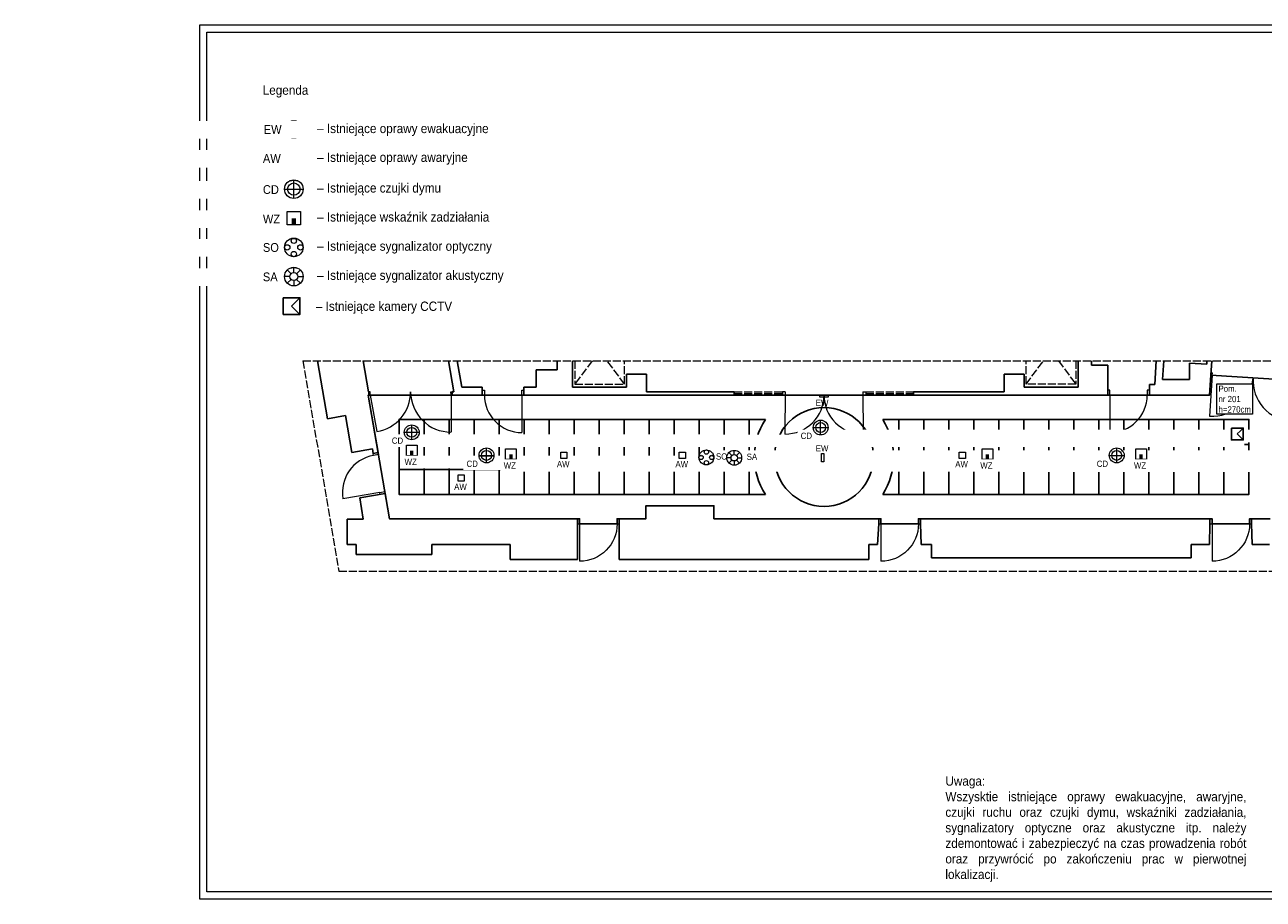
# Model space of a CAD drawing. Header units: centimetres. Extents: x 690840 to 714026, y 27673 to 40762.
# Tile 114 of 162: x 709318 to 712291, y 30400 to 32500. Entities that reach past the tile are written whole.
import ezdxf

# ---------------------------------------------------------------- set-up
doc = ezdxf.new("R2010")
doc.units = ezdxf.units.CM
doc.linetypes.add('ACAD_ISO02W100', pattern=[15, 12, -3])
doc.layers.add('Obrys powierzchni', color=50, linetype='Continuous', lineweight=9, plot=False)
for name, color, linetype, lineweight in [('Opis', 102, 'Continuous', 9), ('Przekrojowa', 253, 'Continuous', 25), ('S3_rozdzielnice', 1, 'Continuous', 5), ('Widokowa', 140, 'Continuous', 9)]:
    doc.layers.add(name, color=color, linetype=linetype, lineweight=lineweight)
for name, color, linetype, lineweight, true_color in [('S3_drzwi_nowe', 7, 'Continuous', 18, 0x00f900), ('S3_ele.AW', 7, 'Continuous', 5, 0xff0f0f), ('S3_ele.CD', 7, 'Continuous', 5, 0xff0f0f), ('S3_ele.EW', 7, 'Continuous', 5, 0xff0f0f), ('S3_ele.SA', 7, 'Continuous', 5, 0xff0f0f), ('S3_ele.SO', 7, 'Continuous', 5, 0xff0f0f), ('S3_ele.WZ', 7, 'Continuous', 5, 0xff0f0f), ('S3_opis pomieszczeń', 7, 'Continuous', 0, 0xb5b5b5), ('S3_sufit S1', 7, 'Continuous', 5, 0x7f7f7f)]:
    doc.layers.add(name, color=color, linetype=linetype, lineweight=lineweight, true_color=true_color)
doc.styles.add('ARIELCE', font='arial.ttf', dxfattribs={"width": 0.9})

# ---------------------------------------------------------------- blocks, each defined once
blk = doc.blocks.new('zw$74BA')
at = {"layer": 'S3_drzwi_nowe'}
blk.add_line((12, -5), (102, -5.1), dxfattribs=at)
for points in [[(0, -5), (0, 0), (12, 0), (12, -5)], [(-0.1, -100), (-0.1, -95), (11.9, -95), (11.9, -100)]]:
    blk.add_lwpolyline(points, close=True, dxfattribs=at)
blk.add_arc((12, -5), 90, 269.9563, 359.9563, dxfattribs=at)
blk = doc.blocks.new('zw$3C5D')
at = {"layer": 'S3_ele.CD', "ltscale": 1.6}
blk.add_line((-22.3, 0), (22.3, 0), dxfattribs=at)
blk.add_lwpolyline([(0, -22.3), (0, 22.3)], dxfattribs=at)
for radius in [22.3, 14.9]:
    blk.add_circle((0, 0), radius, dxfattribs=at)
blk = doc.blocks.new('zw$EC94')
at = {"layer": 'S3_ele.WZ', "ltscale": 1.6}
blk.add_lwpolyline([(0, 31.8), (31.8, 31.8), (31.8, 0), (0, 0)], close=True, dxfattribs=at)
at = {"layer": 'S3_ele.WZ', "ltscale": 1.6, "const_width": 10}
blk.add_lwpolyline([(15.9, 0), (15.9, 15.9)], dxfattribs=at)
blk = doc.blocks.new('zw$B70F')
at = {"layer": 'S3_ele.SO', "ltscale": 1.6}
for centre, radius in [((0, 0), 22.3), ((-15.9, 0), 6.45), ((0, 15.9), 6.45), ((15.9, 0), 6.45), ((0, -15.9), 6.45)]:
    blk.add_circle(centre, radius, dxfattribs=at)
blk = doc.blocks.new('zw$2C37')
at = {"layer": 'S3_ele.SA', "ltscale": 1.6}
for p, q in [((-9.4, 0), (-22.3, 0)), ((-6.7, 6.7), (-15.8, 15.8)), ((0, 9.4), (0, 22.3)), ((6.7, 6.7), (15.8, 15.8)), ((9.4, 0), (22.3, 0)), ((-6.7, -6.7), (-15.8, -15.8)), ((0, -9.4), (0, -22.3)), ((9.1, -9.1), (6.7, -6.7)), ((6.7, -6.7), (15.8, -15.8))]:
    blk.add_line(p, q, dxfattribs=at)
for radius in [22.3, 9.44]:
    blk.add_circle((0, 0), radius, dxfattribs=at)

msp = doc.modelspace()

# ---------------------------------------------------------------- linework, layer by layer
at = {"layer": 'Obrys powierzchni', "ltscale": 1.6}
for points in [[(709738, 30400.4), (709738, 32500.4), (712708, 32500.4), (712708, 30400.4)], [(709755.5, 30417.9), (709755.5, 32482.9), (712690.5, 32482.9), (712690.5, 30417.9)]]:
    msp.add_lwpolyline(points, close=True, dxfattribs=at)
at = {"layer": 'Przekrojowa', "ltscale": 1.6}
for p, q in [((710044.8, 31554.4), (710021, 31693.6)), ((710142.9, 31619), (710130.2, 31693.6)), ((710335.1, 31693.6), (710347.9, 31619)), ((710355.9, 31693.6), (710366.8, 31630)), ((710595.8, 31671.8), (710595.8, 31693.6)), ((710632.4, 31630.3), (710632.4, 31693.6)), ((711846.7, 31630.3), (711846.7, 31693.6)), ((711878, 31682.6), (711878, 31693.6)), ((712030.6, 31636.6), (712033.7, 31693.6)), ((712049, 31648.4), (712051.9, 31693.6)), ((712113.7, 31648.4), (712113.7, 31688.1)), ((712154.8, 31685.5), (712113.7, 31688.1)), ((712155.3, 31693.6), (712154.8, 31685.5)), ((712155.3, 31693.6), (712154.8, 31685.5)), ((712167.1, 31693.6), (712164.9, 31659.1)), ((710545.8, 31630), (710545.8, 31671.8)), ((710545.8, 31671.8), (710595.8, 31671.8)), ((710810.1, 31661), (710762.1, 31661)), ((710762.1, 31661), (710762.1, 31630.3)), ((710810.1, 31619), (710810.1, 31661)), ((711669.1, 31619), (711669.1, 31661)), ((711717.1, 31661), (711669.1, 31661)), ((711717.1, 31661), (711717.1, 31630.3)), ((711917.2, 31682.6), (711878, 31682.6)), ((711917.2, 31682.6), (711917.2, 31611)), ((712164.9, 31659.1), (712161.8, 31611)), ((710366.8, 31630), (710416.3, 31630)), ((710416.3, 31630), (710416.3, 31611)), ((710516.3, 31630), (710545.8, 31630)), ((710516.3, 31630), (710516.3, 31611)), ((710762.1, 31630.3), (710632.4, 31630.3)), ((711717.1, 31630.3), (711846.7, 31630.3)), ((712017.2, 31636.6), (712017.2, 31611)), ((712017.2, 31636.6), (712030.6, 31636.6)), ((712113.7, 31648.4), (712049, 31648.4)), ((710142.6, 31611), (710166.2, 31473)), ((710144.3, 31611), (710142.6, 31611)), ((710142.9, 31619), (710144.3, 31619)), ((710144.3, 31611), (710144.3, 31619)), ((710144.3, 31611), (710144.3, 31611.1)), ((710344.3, 31611), (710344.3, 31619)), ((710344.3, 31619), (710347.9, 31619)), ((710416.3, 31611), (710344.3, 31611)), ((710586.1, 31611), (710516.3, 31611)), ((710810.1, 31611), (710586.1, 31611)), ((710798.1, 31611), (710795.1, 31611)), ((711021, 31619), (710810.1, 31619)), ((710810.1, 31611), (711021, 31611)), ((711021, 31611), (711021, 31619)), ((711451, 31611), (711451, 31619)), ((711451, 31619), (711669.1, 31619)), ((711669.1, 31611), (711451, 31611)), ((711669.1, 31611), (711917.2, 31611)), ((712017.2, 31611), (712161.8, 31611)), ((710088.1, 31561.8), (710044.8, 31554.4)), ((710103.3, 31473.4), (710088.1, 31561.8)), ((710152.5, 31481.8), (710103.3, 31473.4)), ((710152.5, 31481.8), (710154.4, 31471)), ((710166.2, 31473), (710154.4, 31471)), ((710183.1, 31374.5), (710122, 31364)), ((710122, 31364), (710130.7, 31312.8)), ((710183.1, 31374.5), (710193.4, 31314)), ((710972.1, 31345.3), (710809.1, 31345.3)), ((710809.1, 31345.3), (710809.1, 31314)), ((710130.7, 31312.8), (710091.9, 31312.8)), ((710091.9, 31252), (710091.9, 31312.8)), ((710193.4, 31314), (710644.9, 31314)), ((710644.9, 31314), (710644.9, 31252)), ((710809.1, 31314), (710744.9, 31314)), ((710744.9, 31314), (710744.9, 31216.4)), ((710972.1, 31314), (711368.1, 31314)), ((711368.1, 31302), (711364.7, 31252.4)), ((711368.1, 31302), (711368.1, 31314)), ((711468.1, 31314), (712162.7, 31314)), ((711468.1, 31302), (711468.1, 31314)), ((711468.1, 31302), (711469.4, 31252.4)), ((712162.7, 31302), (712161.3, 31252.4)), ((712162.7, 31302), (712162.7, 31314)), ((712262.7, 31314), (712307, 31314)), ((712262.7, 31302), (712262.7, 31314)), ((712262.7, 31302), (712264, 31252.4)), ((710113.9, 31252), (710091.9, 31252)), ((710113.9, 31228.4), (710113.9, 31252)), ((710482.9, 31252), (710294.9, 31252)), ((710294.9, 31252), (710294.9, 31228.4)), ((710482.9, 31216.4), (710482.9, 31252)), ((710644.9, 31252), (710644.9, 31216.4)), ((711364.7, 31252.4), (711344.1, 31252.4)), ((711344.1, 31252.4), (711344.1, 31216.4)), ((711469.4, 31252.4), (711494.1, 31252.4)), ((711494.1, 31252.4), (711494.1, 31228.4)), ((712161.3, 31252.4), (712117.8, 31252.4)), ((712117.8, 31252.4), (712117.8, 31220.4)), ((712264, 31252.4), (712305.8, 31252.4)), ((710294.9, 31228.4), (710113.9, 31228.4)), ((710644.9, 31216.4), (710482.9, 31216.4)), ((710744.9, 31216.4), (710995.1, 31216.4)), ((711344.1, 31216.4), (710995.1, 31216.4)), ((711494.1, 31220.4), (711494.1, 31228.4)), ((711653.8, 31220.4), (711494.1, 31220.4)), ((712117.8, 31220.4), (711653.8, 31220.4))]:
    msp.add_line(p, q, dxfattribs=at)
at = {"layer": 'S3_drzwi_nowe'}
for p, q in [((712168, 31658.9), (712161.7, 31560.7)), ((712164.9, 31659.1), (712168, 31658.9)), ((712164.9, 31659.1), (712168, 31658.9)), ((712164.9, 31659.1), (712168, 31658.9)), ((712165.2, 31665.1), (712168.4, 31664.9)), ((712165.2, 31665.1), (712168.4, 31664.9)), ((712168, 31658.9), (712168.4, 31664.9)), ((710147.5, 31619), (710144.3, 31619)), ((710147.5, 31611), (710144.3, 31611)), ((710147.5, 31611), (710147.5, 31619)), ((710147.5, 31611), (710163.2, 31523.5)), ((710341.1, 31619), (710344.3, 31619)), ((710341.2, 31611), (710341.1, 31619)), ((710341.2, 31611), (710344.3, 31611)), ((710341.2, 31611), (710341.2, 31522.2)), ((711142.9, 31619), (711136.4, 31619)), ((711136.4, 31611), (711142.9, 31611)), ((711142.9, 31619), (711142.7, 31517.5)), ((711329.9, 31619), (711336.4, 31619)), ((711329.9, 31619), (711330, 31517.5)), ((711336.4, 31611), (711329.9, 31611)), ((711922.2, 31611), (711922.2, 31521))]:
    msp.add_line(p, q, dxfattribs=at)
for points in [[(711922.2, 31623), (711917.2, 31623), (711917.2, 31611), (711922.2, 31611)], [(712017.2, 31623), (712012.2, 31623), (712012.2, 31611), (712017.2, 31611)]]:
    msp.add_lwpolyline(points, close=True, dxfattribs=at)
for centre, radius, start, end in [((712168, 31658.9), 98.4, 266.3086, 356.3086), ((712364.4, 31646.2), 98.4, 176.3086, 266.3086), ((710147.5, 31619), 96.8, 279.3704, 0), ((710341.1, 31619), 96.8, 180, 270.0035), ((711142.9, 31611), 93.5, 269.9148, 0), ((711329.9, 31611), 93.5, 179.9715, 270.0852), ((711922.2, 31611), 90, 270, 0)]:
    msp.add_arc(centre, radius, start, end, dxfattribs=at)
at = {"layer": 'S3_ele.AW', "ltscale": 1.6}
for points in [[(709948.1, 32195.2), (709979.9, 32195.2), (709979.9, 32163.4), (709948.1, 32163.4)], [(710358, 31419.5), (710373, 31419.5), (710373, 31404.5), (710358, 31404.5)]]:
    msp.add_lwpolyline(points, close=True, dxfattribs=at)
at = {"layer": 'S3_ele.EW', "ltscale": 1.6}
for points in [[(709958.7, 32270.5), (709969.3, 32270.5), (709969.3, 32228.1), (709958.7, 32228.1)], [(711246.4, 31611), (711246.4, 31606), (711226.4, 31606), (711226.4, 31611)]]:
    msp.add_lwpolyline(points, close=True, dxfattribs=at)
at = {"layer": 'S3_rozdzielnice', "lineweight": -3, "ltscale": 1.6}
for p, q in [((709978.7, 31845), (709958.7, 31825)), ((709958.7, 31825), (709978.7, 31805))]:
    msp.add_line(p, q, dxfattribs=at)
msp.add_lwpolyline([(709938.7, 31845), (709978.7, 31845), (709978.7, 31805), (709938.7, 31805)], close=True, dxfattribs=at)
at = {"layer": 'S3_sufit S1', "lineweight": -3, "ltscale": 1.6}
for points in [[(712307, 31314), (712257.7, 31314), (712257.7, 31302), (712167.7, 31302), (712167.7, 31314), (711463.1, 31314), (711463.1, 31302), (711373.1, 31302), (711373.1, 31314), (710972.1, 31314), (710972.1, 31345.3), (710809.1, 31345.3), (710809.1, 31314), (710739.9, 31314), (710739.9, 31302), (710649.9, 31302), (710649.9, 31314), (710193.4, 31314), (710142.6, 31611), (712161.8, 31611), (712164.9, 31659.1), (712367.5, 31646)], [(711072, 31492.5), (711056.6, 31492.5), (711056.6, 31552.5), (711095.6, 31552.5)], [(711400.8, 31492.5), (711416.2, 31492.5), (711416.2, 31552.5), (711377.2, 31552.5)], [(711072, 31432.5), (711056.6, 31432.5), (711056.6, 31492.5), (711072, 31492.5)], [(711400.8, 31432.5), (711416.2, 31432.5), (711416.2, 31492.5), (711400.8, 31492.5)], [(711095.6, 31372.5), (711056.6, 31372.5), (711056.6, 31432.5), (711072, 31432.5)], [(711377.2, 31372.5), (711416.2, 31372.5), (711416.2, 31432.5), (711400.8, 31432.5)]]:
    msp.add_lwpolyline(points, dxfattribs=at)
for points in [[(710276.6, 31492.5), (710216.6, 31492.5), (710216.6, 31552.5), (710276.6, 31552.5)], [(710336.6, 31492.5), (710276.6, 31492.5), (710276.6, 31552.5), (710336.6, 31552.5)], [(710396.6, 31492.5), (710336.6, 31492.5), (710336.6, 31552.5), (710396.6, 31552.5)], [(710456.6, 31492.5), (710396.6, 31492.5), (710396.6, 31552.5), (710456.6, 31552.5)], [(710516.6, 31492.5), (710456.6, 31492.5), (710456.6, 31552.5), (710516.6, 31552.5)], [(710576.6, 31492.5), (710516.6, 31492.5), (710516.6, 31552.5), (710576.6, 31552.5)], [(710636.6, 31492.5), (710576.6, 31492.5), (710576.6, 31552.5), (710636.6, 31552.5)], [(710696.6, 31492.5), (710636.6, 31492.5), (710636.6, 31552.5), (710696.6, 31552.5)], [(710756.6, 31492.5), (710696.6, 31492.5), (710696.6, 31552.5), (710756.6, 31552.5)], [(710816.6, 31492.5), (710756.6, 31492.5), (710756.6, 31552.5), (710816.6, 31552.5)], [(710876.6, 31492.5), (710816.6, 31492.5), (710816.6, 31552.5), (710876.6, 31552.5)], [(710936.6, 31492.5), (710876.6, 31492.5), (710876.6, 31552.5), (710936.6, 31552.5)], [(710996.6, 31492.5), (710936.6, 31492.5), (710936.6, 31552.5), (710996.6, 31552.5)], [(711056.6, 31492.5), (710996.6, 31492.5), (710996.6, 31552.5), (711056.6, 31552.5)], [(711416.2, 31492.5), (711476.2, 31492.5), (711476.2, 31552.5), (711416.2, 31552.5)], [(711476.2, 31492.5), (711536.2, 31492.5), (711536.2, 31552.5), (711476.2, 31552.5)], [(711536.2, 31492.5), (711596.2, 31492.5), (711596.2, 31552.5), (711536.2, 31552.5)], [(711596.2, 31492.5), (711656.2, 31492.5), (711656.2, 31552.5), (711596.2, 31552.5)], [(711656.2, 31492.5), (711716.2, 31492.5), (711716.2, 31552.5), (711656.2, 31552.5)], [(711716.2, 31492.5), (711776.2, 31492.5), (711776.2, 31552.5), (711716.2, 31552.5)], [(711776.2, 31492.5), (711836.2, 31492.5), (711836.2, 31552.5), (711776.2, 31552.5)], [(711836.2, 31492.5), (711896.2, 31492.5), (711896.2, 31552.5), (711836.2, 31552.5)], [(711896.2, 31492.5), (711956.2, 31492.5), (711956.2, 31552.5), (711896.2, 31552.5)], [(711956.2, 31492.5), (712016.2, 31492.5), (712016.2, 31552.5), (711956.2, 31552.5)], [(712016.2, 31492.5), (712076.2, 31492.5), (712076.2, 31552.5), (712016.2, 31552.5)], [(712076.2, 31492.5), (712136.2, 31492.5), (712136.2, 31552.5), (712076.2, 31552.5)], [(710276.6, 31432.5), (710216.6, 31432.5), (710216.6, 31492.5), (710276.6, 31492.5)], [(710336.6, 31432.5), (710276.6, 31432.5), (710276.6, 31492.5), (710336.6, 31492.5)], [(710396.6, 31432.5), (710336.6, 31432.5), (710336.6, 31492.5), (710396.6, 31492.5)], [(710456.6, 31432.5), (710396.6, 31432.5), (710396.6, 31492.5), (710456.6, 31492.5)], [(710516.6, 31432.5), (710456.6, 31432.5), (710456.6, 31492.5), (710516.6, 31492.5)], [(710576.6, 31432.5), (710516.6, 31432.5), (710516.6, 31492.5), (710576.6, 31492.5)], [(710636.6, 31432.5), (710576.6, 31432.5), (710576.6, 31492.5), (710636.6, 31492.5)], [(710696.6, 31432.5), (710636.6, 31432.5), (710636.6, 31492.5), (710696.6, 31492.5)], [(710756.6, 31432.5), (710696.6, 31432.5), (710696.6, 31492.5), (710756.6, 31492.5)], [(710816.6, 31432.5), (710756.6, 31432.5), (710756.6, 31492.5), (710816.6, 31492.5)], [(710876.6, 31432.5), (710816.6, 31432.5), (710816.6, 31492.5), (710876.6, 31492.5)], [(710936.6, 31432.5), (710876.6, 31432.5), (710876.6, 31492.5), (710936.6, 31492.5)], [(710996.6, 31432.5), (710936.6, 31432.5), (710936.6, 31492.5), (710996.6, 31492.5)], [(711056.6, 31432.5), (710996.6, 31432.5), (710996.6, 31492.5), (711056.6, 31492.5)], [(711416.2, 31432.5), (711476.2, 31432.5), (711476.2, 31492.5), (711416.2, 31492.5)], [(711476.2, 31432.5), (711536.2, 31432.5), (711536.2, 31492.5), (711476.2, 31492.5)], [(711536.2, 31432.5), (711596.2, 31432.5), (711596.2, 31492.5), (711536.2, 31492.5)], [(711596.2, 31432.5), (711656.2, 31432.5), (711656.2, 31492.5), (711596.2, 31492.5)], [(711656.2, 31432.5), (711716.2, 31432.5), (711716.2, 31492.5), (711656.2, 31492.5)], [(711716.2, 31432.5), (711776.2, 31432.5), (711776.2, 31492.5), (711716.2, 31492.5)], [(711776.2, 31432.5), (711836.2, 31432.5), (711836.2, 31492.5), (711776.2, 31492.5)], [(711836.2, 31432.5), (711896.2, 31432.5), (711896.2, 31492.5), (711836.2, 31492.5)], [(711896.2, 31432.5), (711956.2, 31432.5), (711956.2, 31492.5), (711896.2, 31492.5)], [(711956.2, 31432.5), (712016.2, 31432.5), (712016.2, 31492.5), (711956.2, 31492.5)], [(712016.2, 31432.5), (712076.2, 31432.5), (712076.2, 31492.5), (712016.2, 31492.5)], [(712076.2, 31432.5), (712136.2, 31432.5), (712136.2, 31492.5), (712076.2, 31492.5)], [(712136.2, 31432.5), (712196.2, 31432.5), (712196.2, 31492.5), (712136.2, 31492.5)], [(712196.2, 31432.5), (712256.2, 31432.5), (712256.2, 31492.5), (712196.2, 31492.5)], [(710276.6, 31372.5), (710216.6, 31372.5), (710216.6, 31432.5), (710276.6, 31432.5)], [(710336.6, 31372.5), (710276.6, 31372.5), (710276.6, 31432.5), (710336.6, 31432.5)], [(710396.6, 31372.5), (710336.6, 31372.5), (710336.6, 31432.5), (710396.6, 31432.5)], [(710456.6, 31372.5), (710396.6, 31372.5), (710396.6, 31432.5), (710456.6, 31432.5)], [(710516.6, 31372.5), (710456.6, 31372.5), (710456.6, 31432.5), (710516.6, 31432.5)], [(710576.6, 31372.5), (710516.6, 31372.5), (710516.6, 31432.5), (710576.6, 31432.5)], [(710636.6, 31372.5), (710576.6, 31372.5), (710576.6, 31432.5), (710636.6, 31432.5)], [(710696.6, 31372.5), (710636.6, 31372.5), (710636.6, 31432.5), (710696.6, 31432.5)], [(710756.6, 31372.5), (710696.6, 31372.5), (710696.6, 31432.5), (710756.6, 31432.5)], [(710816.6, 31372.5), (710756.6, 31372.5), (710756.6, 31432.5), (710816.6, 31432.5)], [(710876.6, 31372.5), (710816.6, 31372.5), (710816.6, 31432.5), (710876.6, 31432.5)], [(710936.6, 31372.5), (710876.6, 31372.5), (710876.6, 31432.5), (710936.6, 31432.5)], [(710996.6, 31372.5), (710936.6, 31372.5), (710936.6, 31432.5), (710996.6, 31432.5)], [(711056.6, 31372.5), (710996.6, 31372.5), (710996.6, 31432.5), (711056.6, 31432.5)], [(711416.2, 31372.5), (711476.2, 31372.5), (711476.2, 31432.5), (711416.2, 31432.5)], [(711476.2, 31372.5), (711536.2, 31372.5), (711536.2, 31432.5), (711476.2, 31432.5)], [(711536.2, 31372.5), (711596.2, 31372.5), (711596.2, 31432.5), (711536.2, 31432.5)], [(711596.2, 31372.5), (711656.2, 31372.5), (711656.2, 31432.5), (711596.2, 31432.5)], [(711656.2, 31372.5), (711716.2, 31372.5), (711716.2, 31432.5), (711656.2, 31432.5)], [(711716.2, 31372.5), (711776.2, 31372.5), (711776.2, 31432.5), (711716.2, 31432.5)], [(711776.2, 31372.5), (711836.2, 31372.5), (711836.2, 31432.5), (711776.2, 31432.5)], [(711836.2, 31372.5), (711896.2, 31372.5), (711896.2, 31432.5), (711836.2, 31432.5)], [(711896.2, 31372.5), (711956.2, 31372.5), (711956.2, 31432.5), (711896.2, 31432.5)], [(711956.2, 31372.5), (712016.2, 31372.5), (712016.2, 31432.5), (711956.2, 31432.5)], [(712016.2, 31372.5), (712076.2, 31372.5), (712076.2, 31432.5), (712016.2, 31432.5)], [(712076.2, 31372.5), (712136.2, 31372.5), (712136.2, 31432.5), (712076.2, 31432.5)], [(712136.2, 31372.5), (712196.2, 31372.5), (712196.2, 31432.5), (712136.2, 31432.5)], [(712196.2, 31372.5), (712256.2, 31372.5), (712256.2, 31432.5), (712196.2, 31432.5)]]:
    msp.add_lwpolyline(points, close=True, dxfattribs=at)
msp.add_circle((711236.4, 31462.5), 118.8, dxfattribs=at)
for start, end in [(147.4164, 212.5836), (327.4164, 32.5836)]:
    msp.add_arc((711236.4, 31462.5), 167.1, start, end, dxfattribs=at)
for p in [(711176.6, 31522.3), (711296.1, 31522.3)]:
    msp.add_point(p, dxfattribs=at)
at = {"layer": 'Widokowa', "linetype": 'ACAD_ISO02W100', "ltscale": 1.6}
for p, q in [((709985.6, 31693.6), (712525, 31693.6)), ((709985.6, 31693.6), (710072, 31188.4)), ((710680.2, 31693.6), (710638.3, 31637.2)), ((710638.3, 31693.6), (710638.3, 31637.2)), ((710757.9, 31637.2), (710716, 31693.6)), ((710757.9, 31637.2), (710757.9, 31693.6)), ((711721.2, 31637.2), (711763.1, 31693.6)), ((711721.2, 31637.2), (711721.2, 31693.6)), ((711798.9, 31693.6), (711840.8, 31637.2)), ((711840.8, 31693.6), (711840.8, 31637.2)), ((710638.3, 31637.2), (710757.9, 31637.2)), ((711840.8, 31637.2), (711721.2, 31637.2)), ((710416.3, 31611), (710516.3, 31611)), ((711021, 31619), (711136.4, 31619)), ((711021, 31615), (711136.4, 31615)), ((711021, 31611), (711136.4, 31611)), ((711136.4, 31619), (711136.4, 31611)), ((711142.9, 31611), (711329.9, 31611)), ((711336.4, 31619), (711451, 31619)), ((711336.4, 31619), (711336.4, 31611)), ((711336.4, 31615), (711451, 31615)), ((711336.4, 31611), (711451, 31611)), ((712017.2, 31611), (711917.2, 31611)), ((710183.1, 31374.5), (710166.2, 31473)), ((710072, 31188.4), (712492.4, 31188.4))]:
    msp.add_line(p, q, dxfattribs=at)

# ---------------------------------------------------------------- block references
at = {"layer": 'S3_drzwi_nowe'}
for p, rotation in [((710516.3, 31623), 270.043697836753), ((710183.1, 31374.5), 189.7469888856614)]:
    msp.add_blockref('zw$74BA', p, dxfattribs=dict(at, rotation=rotation))
at = {"layer": 'S3_drzwi_nowe', "xscale": -1}
for p, rotation in [((710644.9, 31314), 89.95630216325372), ((711368.1, 31314), 89.95630216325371), ((712162.7, 31314), 89.95630216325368)]:
    msp.add_blockref('zw$74BA', p, dxfattribs=dict(at, rotation=rotation))

# ---------------------------------------------------------------- texts
at = {"layer": 'Opis', "color": 7, "char_height": 22.4, "attachment_point": 1, "rotation": 359.981, "style": 'ARIELCE'}
for s, insert, width in [('{\\fArial|b0|i0|c238|p34;Legenda}', (709889.3, 32354.7), 839.582), ('{\\fArial|b0|i0|c238|p34;         – Istniejące oprawy ewakuacyjne}', (709949.4, 32262.7), 1158.501), ('{\\fArial|b0|i0|c238|p34;         – Istniejące oprawy awaryjne}', (709949.4, 32193.5), 1158.501), ('{\\fArial|b0|i0|c238|p34;         – Istniejące czujki dymu}', (709949.4, 32119.9), 1158.501), ('{\\fArial|b0|i0|c238|p34;         – Istniejące wskaźnik zadziałania}', (709949.4, 32050.2), 1158.501), ('{\\fArial|b0|i0|c238|p34;         – Istniejące sygnalizator optyczny}', (709949.4, 31980.2), 1158.501), ('{\\fArial|b0|i0|c238|p34;         – Istniejące sygnalizator akustyczny}', (709949.4, 31910.2), 1158.501), ('{\\fArial|b0|i0|c238|p34;         – Istniejące kamery CCTV}', (709946.4, 31835.8), 1158.501), ('{\\fArial|b0|i0|c238|p34;Uwaga:\\P\\pxqj;Wszysktie istniejące oprawy ewakuacyjne, awaryjne, czujki ruchu oraz czujki dymu, wskaźniki zadziałania, sygnalizatory optyczne oraz akustyczne itp. należy zdemontować i zabezpieczyć na czas prowadzenia robót oraz przywrócić po zakończeniu prac w pierwotnej lokalizacji.}', (711527.7, 30695.5), 720.424)]:
    msp.add_mtext(s, dxfattribs=dict(at, insert=insert, width=width))
at = {"layer": 'S3_ele.AW', "ltscale": 1.6, "insert": (710348.7, 31398.3), "char_height": 15, "width": 1448.126, "attachment_point": 1, "rotation": 359.981, "style": 'ARIELCE'}
msp.add_mtext('{\\fArial|b0|i0|c238|p34;AW}', dxfattribs=at)
at = {"layer": 'S3_ele.EW', "ltscale": 1.6, "insert": (711216.6, 31599.9), "char_height": 15, "width": 1448.126, "attachment_point": 1, "rotation": 359.981, "style": 'ARIELCE'}
msp.add_mtext('{\\fArial|b0|i0|c238|p34;EW}', dxfattribs=at)

# ---------------------------------------------------------------- next in the draw order: texts
at = {"layer": 'S3_ele.AW', "insert": (707846.3, 32189.8), "char_height": 21.113, "width": 2038.258, "attachment_point": 1, "rotation": 359.981, "style": 'ARIELCE', "bg_fill": 2}
msp.add_mtext('{\\fArial|b0|i0|c238|p34;AW}', dxfattribs=at)
at = {"layer": 'S3_ele.CD', "insert": (707846.3, 32115.2), "char_height": 21.113, "width": 2038.258, "attachment_point": 1, "rotation": 359.981, "style": 'ARIELCE', "bg_fill": 2}
msp.add_mtext('{\\fArial|b0|i0|c238|p34;CD}', dxfattribs=at)
at = {"layer": 'S3_ele.EW', "insert": (707848.2, 32259.4), "char_height": 21.113, "width": 2038.258, "attachment_point": 1, "rotation": 359.981, "style": 'ARIELCE', "bg_fill": 2}
msp.add_mtext('{\\fArial|b0|i0|c238|p34;EW}', dxfattribs=at)
at = {"layer": 'S3_ele.SA', "insert": (707846.3, 31905.5), "char_height": 21.113, "width": 2038.258, "attachment_point": 1, "rotation": 359.981, "style": 'ARIELCE', "bg_fill": 2}
msp.add_mtext('{\\fArial|b0|i0|c238|p34;SA}', dxfattribs=at)
at = {"layer": 'S3_ele.SO', "insert": (707846.3, 31976.1), "char_height": 21.113, "width": 2038.258, "attachment_point": 1, "rotation": 359.981, "style": 'ARIELCE', "bg_fill": 2}
msp.add_mtext('{\\fArial|b0|i0|c238|p34;SO}', dxfattribs=at)
at = {"layer": 'S3_ele.WZ', "insert": (707846.3, 32044.7), "char_height": 21.113, "width": 2038.258, "attachment_point": 1, "rotation": 359.981, "style": 'ARIELCE', "bg_fill": 2}
msp.add_mtext('{\\fArial|b0|i0|c238|p34;WZ}', dxfattribs=at)
at = {"layer": 'S3_opis pomieszczeń', "insert": (712183.1, 31634.1), "char_height": 7.5, "attachment_point": 1, "style": 'ARIELCE', "bg_fill": 18}
msp.add_mtext('{\\fArial|b0|i0|c238|p34;\\H2x;Pom.\\Pnr 201\\Ph=270cm}', dxfattribs=at)

# ---------------------------------------------------------------- next in the draw order: linework, layer by layer
at = {"layer": 'S3_sufit S1', "lineweight": -3, "ltscale": 1.6}
for points in [[(712136.2, 31492.5), (712196.2, 31492.5), (712196.2, 31552.5), (712136.2, 31552.5)], [(712196.2, 31492.5), (712256.2, 31492.5), (712256.2, 31552.5), (712196.2, 31552.5)]]:
    msp.add_lwpolyline(points, close=True, dxfattribs=at)

# ---------------------------------------------------------------- next in the draw order: texts
at = {"layer": 'S3_ele.AW', "insert": (709889.8, 32189.8), "char_height": 21.113, "width": 2038.258, "attachment_point": 1, "rotation": 359.981, "style": 'ARIELCE', "bg_fill": 2}
msp.add_mtext('{\\fArial|b0|i0|c238|p34;AW}', dxfattribs=at)
at = {"layer": 'S3_ele.CD', "insert": (709889.8, 32115.2), "char_height": 21.113, "width": 2038.258, "attachment_point": 1, "rotation": 359.981, "style": 'ARIELCE', "bg_fill": 2}
msp.add_mtext('{\\fArial|b0|i0|c238|p34;CD}', dxfattribs=at)
at = {"layer": 'S3_ele.EW', "insert": (709891.8, 32259.4), "char_height": 21.113, "width": 2038.258, "attachment_point": 1, "rotation": 359.981, "style": 'ARIELCE', "bg_fill": 2}
msp.add_mtext('{\\fArial|b0|i0|c238|p34;EW}', dxfattribs=at)
at = {"layer": 'S3_ele.SA', "insert": (709889.8, 31905.5), "char_height": 21.113, "width": 2038.258, "attachment_point": 1, "rotation": 359.981, "style": 'ARIELCE', "bg_fill": 2}
msp.add_mtext('{\\fArial|b0|i0|c238|p34;SA}', dxfattribs=at)
at = {"layer": 'S3_ele.SO', "insert": (709889.8, 31976.1), "char_height": 21.113, "width": 2038.258, "attachment_point": 1, "rotation": 359.981, "style": 'ARIELCE', "bg_fill": 2}
msp.add_mtext('{\\fArial|b0|i0|c238|p34;SO}', dxfattribs=at)
at = {"layer": 'S3_ele.WZ', "insert": (709889.8, 32044.7), "char_height": 21.113, "width": 2038.258, "attachment_point": 1, "rotation": 359.981, "style": 'ARIELCE', "bg_fill": 2}
msp.add_mtext('{\\fArial|b0|i0|c238|p34;WZ}', dxfattribs=at)

# ---------------------------------------------------------------- next in the draw order: block references
at = {"layer": 'S3_ele.CD', "ltscale": 1.6}
msp.add_blockref('zw$3C5D', (709964, 32105.7), dxfattribs=at)
at = {"layer": 'S3_ele.SA', "ltscale": 1.6}
msp.add_blockref('zw$2C37', (709964, 31895.7), dxfattribs=at)
at = {"layer": 'S3_ele.SO', "ltscale": 1.6}
msp.add_blockref('zw$B70F', (709964, 31965.7), dxfattribs=at)
at = {"layer": 'S3_ele.WZ', "ltscale": 1.6}
msp.add_blockref('zw$EC94', (709948.1, 32019.8), dxfattribs=at)

# ---------------------------------------------------------------- next in the draw order: texts
at = {"layer": 'S3_ele.CD', "insert": (710199.1, 31509.2), "char_height": 15, "width": 2038.258, "attachment_point": 1, "rotation": 359.981, "style": 'ARIELCE', "bg_fill": 2}
msp.add_mtext('{\\fArial|b0|i0|c238|p34;CD}', dxfattribs=at)

# ---------------------------------------------------------------- next in the draw order: block references
at = {"layer": 'S3_ele.CD', "ltscale": 1.6, "xscale": 0.8, "yscale": 0.8, "zscale": 0.8}
msp.add_blockref('zw$3C5D', (710247, 31521.7), dxfattribs=at)
at = {"layer": 'S3_ele.WZ', "ltscale": 1.6, "xscale": 0.8, "yscale": 0.8, "zscale": 0.8}
msp.add_blockref('zw$EC94', (710234.3, 31465), dxfattribs=at)

# ---------------------------------------------------------------- next in the draw order: texts
at = {"layer": 'S3_ele.WZ', "insert": (710229.8, 31458.1), "char_height": 15, "width": 2038.258, "attachment_point": 1, "rotation": 359.981, "style": 'ARIELCE', "bg_fill": 2}
msp.add_mtext('{\\fArial|b0|i0|c238|p34;WZ}', dxfattribs=at)

# ---------------------------------------------------------------- next in the draw order: texts
at = {"layer": 'S3_ele.CD', "insert": (710378.5, 31453.7), "char_height": 15, "width": 2038.258, "attachment_point": 1, "rotation": 359.981, "style": 'ARIELCE', "bg_fill": 2}
msp.add_mtext('{\\fArial|b0|i0|c238|p34;CD}', dxfattribs=at)

# ---------------------------------------------------------------- next in the draw order: block references
at = {"layer": 'S3_ele.CD', "ltscale": 1.6, "xscale": 0.8, "yscale": 0.8, "zscale": 0.8}
msp.add_blockref('zw$3C5D', (710426.4, 31466.2), dxfattribs=at)
at = {"layer": 'S3_ele.WZ', "ltscale": 1.6, "xscale": 0.8, "yscale": 0.8, "zscale": 0.8}
msp.add_blockref('zw$EC94', (710472.2, 31456.5), dxfattribs=at)

# ---------------------------------------------------------------- next in the draw order: texts
at = {"layer": 'S3_ele.WZ', "insert": (710467.7, 31449.7), "char_height": 15, "width": 2038.258, "attachment_point": 1, "rotation": 359.981, "style": 'ARIELCE', "bg_fill": 2}
msp.add_mtext('{\\fArial|b0|i0|c238|p34;WZ}', dxfattribs=at)

# ---------------------------------------------------------------- next in the draw order: linework, layer by layer
at = {"layer": 'S3_ele.AW', "ltscale": 1.6}
for points in [[(710604.5, 31474.1), (710619.5, 31474.1), (710619.5, 31459.1), (710604.5, 31459.1)], [(710889.1, 31474.1), (710904.1, 31474.1), (710904.1, 31459.1), (710889.1, 31459.1)]]:
    msp.add_lwpolyline(points, close=True, dxfattribs=at)

# ---------------------------------------------------------------- next in the draw order: texts
at = {"layer": 'S3_ele.AW', "ltscale": 1.6, "char_height": 15, "width": 1448.126, "attachment_point": 1, "rotation": 359.981, "style": 'ARIELCE'}
for insert in [(710595.3, 31452.9), (710879.8, 31452.9)]:
    msp.add_mtext('{\\fArial|b0|i0|c238|p34;AW}', dxfattribs=dict(at, insert=insert))
at = {"layer": 'S3_ele.SO', "insert": (710977.1, 31471.2), "char_height": 15, "width": 2038.258, "attachment_point": 1, "rotation": 359.981, "style": 'ARIELCE', "bg_fill": 2}
msp.add_mtext('{\\fArial|b0|i0|c238|p34;SO}', dxfattribs=at)

# ---------------------------------------------------------------- next in the draw order: block references
at = {"layer": 'S3_ele.SO', "ltscale": 1.6, "xscale": 0.8, "yscale": 0.8, "zscale": 0.8}
msp.add_blockref('zw$B70F', (710954.1, 31461.4), dxfattribs=at)

# ---------------------------------------------------------------- next in the draw order: texts
at = {"layer": 'S3_ele.SA', "insert": (711050.9, 31470.5), "char_height": 15, "width": 2038.258, "attachment_point": 1, "rotation": 359.981, "style": 'ARIELCE', "bg_fill": 2}
msp.add_mtext('{\\fArial|b0|i0|c238|p34;SA}', dxfattribs=at)

# ---------------------------------------------------------------- next in the draw order: linework, layer by layer
at = {"layer": 'S3_ele.AW', "ltscale": 1.6}
msp.add_lwpolyline([(711560.7, 31474.1), (711575.7, 31474.1), (711575.7, 31459.1), (711560.7, 31459.1)], close=True, dxfattribs=at)
at = {"layer": 'S3_ele.EW', "ltscale": 1.6}
msp.add_lwpolyline([(711230.7, 31470.6), (711235.7, 31470.6), (711235.7, 31450.6), (711230.7, 31450.6)], close=True, dxfattribs=at)

# ---------------------------------------------------------------- next in the draw order: block references
at = {"layer": 'S3_ele.SA', "ltscale": 1.6, "xscale": 0.8, "yscale": 0.8, "zscale": 0.8}
msp.add_blockref('zw$2C37', (711020.9, 31460.5), dxfattribs=at)
at = {"layer": 'S3_ele.WZ', "ltscale": 1.6, "xscale": 0.8, "yscale": 0.8, "zscale": 0.8}
msp.add_blockref('zw$EC94', (711615.9, 31456.5), dxfattribs=at)

# ---------------------------------------------------------------- next in the draw order: texts
at = {"layer": 'S3_ele.AW', "ltscale": 1.6, "insert": (711551.4, 31452.9), "char_height": 15, "width": 1448.126, "attachment_point": 1, "rotation": 359.981, "style": 'ARIELCE'}
msp.add_mtext('{\\fArial|b0|i0|c238|p34;AW}', dxfattribs=at)
at = {"layer": 'S3_ele.EW', "ltscale": 1.6, "insert": (711216.6, 31490.8), "char_height": 15, "width": 1448.126, "attachment_point": 1, "rotation": 359.981, "style": 'ARIELCE'}
msp.add_mtext('{\\fArial|b0|i0|c238|p34;EW}', dxfattribs=at)

# ---------------------------------------------------------------- next in the draw order: texts
at = {"layer": 'S3_ele.CD', "insert": (711180.4, 31520.8), "char_height": 15, "width": 2038.258, "attachment_point": 1, "rotation": 359.981, "style": 'ARIELCE', "bg_fill": 2}
msp.add_mtext('{\\fArial|b0|i0|c238|p34;CD}', dxfattribs=at)
at = {"layer": 'S3_ele.WZ', "insert": (711611.4, 31449.7), "char_height": 15, "width": 2038.258, "attachment_point": 1, "rotation": 359.981, "style": 'ARIELCE', "bg_fill": 2}
msp.add_mtext('{\\fArial|b0|i0|c238|p34;WZ}', dxfattribs=at)

# ---------------------------------------------------------------- next in the draw order: linework, layer by layer
at = {"layer": 'S3_rozdzielnice', "lineweight": -3, "ltscale": 1.6}
for p, q in [((712242.5, 31531.8), (712228.3, 31517.7)), ((712228.3, 31517.7), (712242.5, 31503.5))]:
    msp.add_line(p, q, dxfattribs=at)
msp.add_lwpolyline([(712214.2, 31531.8), (712242.5, 31531.8), (712242.5, 31503.5), (712214.2, 31503.5)], close=True, dxfattribs=at)

# ---------------------------------------------------------------- next in the draw order: block references
at = {"layer": 'S3_ele.CD', "ltscale": 1.6, "xscale": 0.8, "yscale": 0.8, "zscale": 0.8}
msp.add_blockref('zw$3C5D', (711228.3, 31533.2), dxfattribs=at)

# ---------------------------------------------------------------- next in the draw order: texts
at = {"layer": 'S3_ele.CD', "insert": (711891, 31453.7), "char_height": 15, "width": 2038.258, "attachment_point": 1, "rotation": 359.981, "style": 'ARIELCE', "bg_fill": 2}
msp.add_mtext('{\\fArial|b0|i0|c238|p34;CD}', dxfattribs=at)

# ---------------------------------------------------------------- next in the draw order: block references
at = {"layer": 'S3_ele.CD', "ltscale": 1.6, "xscale": 0.8, "yscale": 0.8, "zscale": 0.8}
msp.add_blockref('zw$3C5D', (711938.9, 31466.2), dxfattribs=at)
at = {"layer": 'S3_ele.WZ', "ltscale": 1.6, "xscale": 0.8, "yscale": 0.8, "zscale": 0.8}
msp.add_blockref('zw$EC94', (711984.7, 31456.5), dxfattribs=at)

# ---------------------------------------------------------------- next in the draw order: texts
at = {"layer": 'S3_ele.WZ', "insert": (711980.2, 31449.7), "char_height": 15, "width": 2038.258, "attachment_point": 1, "rotation": 359.981, "style": 'ARIELCE', "bg_fill": 2}
msp.add_mtext('{\\fArial|b0|i0|c238|p34;WZ}', dxfattribs=at)

doc.saveas('drawing.dxf')
